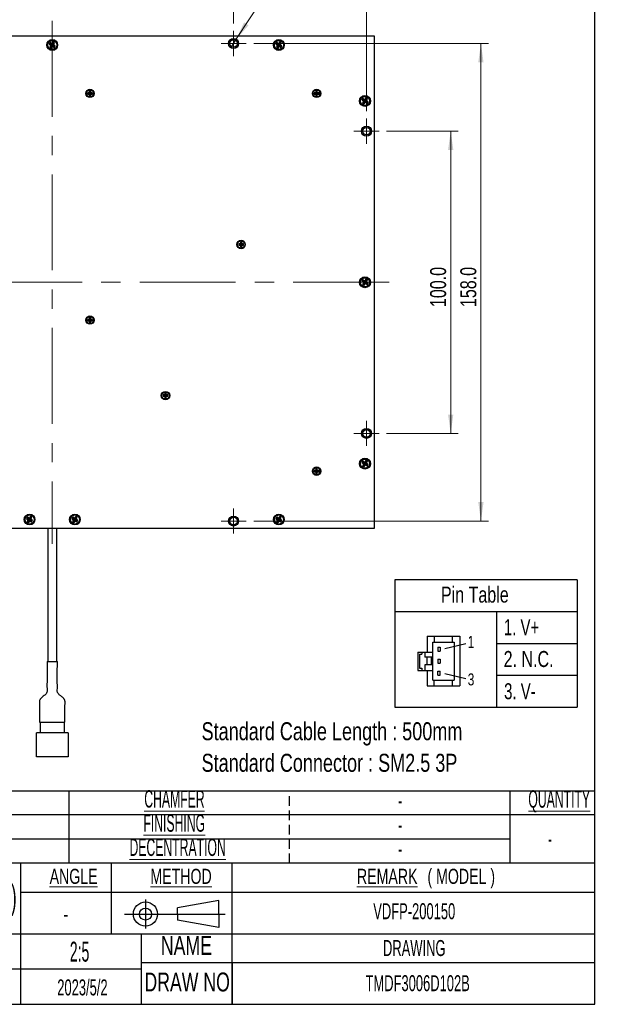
# Model space of a CAD drawing. Header units: millimetres. Extents: x 6 to 294, y 6 to 202.
# Tile 3 of 4: x 215 to 294, y 6 to 137. Entities that reach past the tile are written whole.
import ezdxf

# ---------------------------------------------------------------- set-up
doc = ezdxf.new("R2010")
doc.units = ezdxf.units.MM
doc.linetypes.add('CENTERX2', pattern=[20.32, 12.7, -2.54, 2.54, -2.54])
doc.linetypes.add('HIDDEN', pattern=[1.905, 1.27, -0.635])
doc.styles.add('SLDTEXTSTYLE0', font='TXT', dxfattribs={"width": 0.75})
doc.styles.add('SLDTEXTSTYLE1', font='TXT', dxfattribs={"width": 0.525})
doc.styles.add('SLDTEXTSTYLE2', font='TXT', dxfattribs={"width": 0.7})
doc.styles.add('SLDTEXTSTYLE5', font='TXT', dxfattribs={"width": 0.605})
doc.dimstyles.new('SLDDIMSTYLE0', dxfattribs={"dimtxt": 2.116667, "dimasz": 2.5, "dimexe": 0, "dimexo": 0.0625, "dimgap": 0.529167, "dimtad": 1, "dimdec": 1, "dimlfac": 2.5, "dimrnd": 1e-09, "dimzin": 4, "dimdsep": 46, "dimtxsty": 'SLDTEXTSTYLE0', "dimsah": 1, "dimcen": 0.09, "dimadec": 0, "dimazin": 1, "dimtfac": 1, "dimtdec": 1, "dimtofl": 0, "dimtmove": 0, "dimatfit": 3, "dimfxl": 1, "dimfrac": 2, "dimtolj": 1, "dimtzin": 12, "dimarcsym": 0})
doc.dimstyles.new('SLDDIMSTYLE3', dxfattribs={"dimtxt": 2.116667, "dimasz": 2.5, "dimexe": 0, "dimexo": 0.0625, "dimgap": 0.529167, "dimtad": 0, "dimtih": 1, "dimtoh": 1, "dimdec": 1, "dimlfac": 2.5, "dimrnd": 1e-09, "dimzin": 12, "dimdsep": 46, "dimtxsty": 'SLDTEXTSTYLE0', "dimblk1": 'NONE', "dimsah": 1, "dimcen": 0, "dimadec": 0, "dimazin": 3, "dimtfac": 1, "dimtdec": 1, "dimtmove": 0, "dimatfit": 3, "dimldrblk": 'NONE', "dimfxl": 1, "dimfrac": 2, "dimtolj": 1, "dimtzin": 12, "dimarcsym": 0})

# ---------------------------------------------------------------- blocks, each defined once
blk = doc.blocks.new('SW_NOTE_0')
at = {"color": 0, "linetype": 'Continuous', "lineweight": 0, "char_height": 2.3813, "attachment_point": 1, "style": 'SLDTEXTSTYLE0'}
for s, insert in [('Standard Cable Length : 500mm', (0, 3.07)), ('Standard Connector : SM2.5 3P', (0, -1.11))]:
    blk.add_mtext(s, dxfattribs=dict(at, insert=insert))
blk = doc.blocks.new('SW_NOTE_2')
at = {"color": 0, "linetype": 'Continuous', "lineweight": 0, "char_height": 2, "attachment_point": 2, "style": 'SLDTEXTSTYLE2'}
for s, insert in [('( MODEL )', (14.3, 2.58)), ('\\LREMARK', (4.5, 2.58))]:
    blk.add_mtext(s, dxfattribs=dict(at, insert=insert))
blk = doc.blocks.new('_D_5')
at = {"color": 7, "linetype": 'Continuous', "lineweight": 18}
for p, q in [((195.32, 136.27), (195.32, 145.61)), ((243.32, 136.27), (243.32, 145.61)), ((195.32, 144.61), (243.32, 144.61))]:
    blk.add_line(p, q, dxfattribs=at)
for points in [[(195.32, 144.61), (197.82, 144.26), (197.82, 144.96)], [(243.32, 144.61), (240.82, 144.96), (240.82, 144.26)]]:
    blk.add_solid(points, dxfattribs=at)
at = {"color": 7, "linetype": 'Continuous', "lineweight": 18, "insert": (216.22, 147.34), "char_height": 2.117, "attachment_point": 1, "style": 'SLDTEXTSTYLE0'}
blk.add_mtext('120.0', dxfattribs=at)
blk = doc.blocks.new('_D_6')
at = {"color": 7, "linetype": 'Continuous', "lineweight": 18}
for p, q in [((263.58, 122.01), (273.06, 122.01)), ((272.06, 122.01), (272.06, 82.01)), ((263.58, 82.01), (273.06, 82.01))]:
    blk.add_line(p, q, dxfattribs=at)
for points in [[(272.06, 122.01), (271.71, 119.51), (272.41, 119.51)], [(272.06, 82.01), (272.41, 84.51), (271.71, 84.51)]]:
    blk.add_solid(points, dxfattribs=at)
at = {"color": 7, "linetype": 'Continuous', "lineweight": 18, "insert": (269.33, 98.73), "char_height": 2.117, "attachment_point": 1, "rotation": 90, "style": 'SLDTEXTSTYLE0'}
blk.add_mtext('100.0', dxfattribs=at)
blk = doc.blocks.new('SW_SYMBOL_HOLE_DEPTH')
at = {"color": 0, "linetype": 'Continuous', "lineweight": 18}
for p, q in [((0, 875), (800, 875)), ((100, 555), (400, 75)), ((400, 875), (400, 75)), ((700, 555), (400, 75))]:
    blk.add_line(p, q, dxfattribs=at)
blk = doc.blocks.new('_D_7')
at = {"color": 7, "linetype": 'Continuous', "lineweight": 18}
for p, q in [((243.64, 134.12), (257.58, 155.57)), ((257.58, 155.57), (279.66, 155.57)), ((242.99, 133.11), (243.64, 134.12))]:
    blk.add_line(p, q, dxfattribs=at)
blk.add_solid([(243.64, 134.12), (245.3, 136.02), (244.71, 136.4)], dxfattribs=at)
at = {"color": 7, "linetype": 'Continuous', "lineweight": 18, "xscale": 0.0027037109, "yscale": 0.0027037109, "zscale": 0.0027037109}
blk.add_blockref('SW_SYMBOL_HOLE_DEPTH', (272.73, 155.86), dxfattribs=at)
at = {"color": 7, "linetype": 'Continuous', "lineweight": 18, "char_height": 2.117, "attachment_point": 1, "style": 'SLDTEXTSTYLE0'}
for s, insert in [('8x', (258.83, 158.3)), ('M3x0.5', (262.53, 158.3)), ('4.0', (275.76, 158.3))]:
    blk.add_mtext(s, dxfattribs=dict(at, insert=insert))
blk = doc.blocks.new('_NONE')
blk = doc.blocks.new('_D_8')
at = {"color": 7, "linetype": 'Continuous', "lineweight": 18}
for p, q in [((177.72, 124.67), (177.72, 149.92)), ((260.92, 124.67), (260.92, 149.92)), ((177.72, 148.92), (260.92, 148.92))]:
    blk.add_line(p, q, dxfattribs=at)
for points in [[(177.72, 148.92), (180.22, 148.57), (180.22, 149.27)], [(260.92, 148.92), (258.42, 149.27), (258.42, 148.57)]]:
    blk.add_solid(points, dxfattribs=at)
at = {"color": 7, "linetype": 'Continuous', "lineweight": 18, "insert": (216.22, 151.65), "char_height": 2.117, "attachment_point": 1, "style": 'SLDTEXTSTYLE0'}
blk.add_mtext('208.0', dxfattribs=at)
blk = doc.blocks.new('_D_9')
at = {"color": 7, "linetype": 'Continuous', "lineweight": 18}
for p, q in [((245.98, 133.61), (277.06, 133.61)), ((276.06, 133.61), (276.06, 70.41)), ((245.98, 70.41), (277.06, 70.41))]:
    blk.add_line(p, q, dxfattribs=at)
for points in [[(276.06, 133.61), (275.71, 131.11), (276.41, 131.11)], [(276.06, 70.41), (276.41, 72.91), (275.71, 72.91)]]:
    blk.add_solid(points, dxfattribs=at)
at = {"color": 7, "linetype": 'Continuous', "lineweight": 18, "insert": (273.33, 98.73), "char_height": 2.117, "attachment_point": 1, "rotation": 90, "style": 'SLDTEXTSTYLE0'}
blk.add_mtext('158.0', dxfattribs=at)
blk = doc.blocks.new('SW_CENTERMARKSYMBOL_1')
at = {"color": 0, "linetype": 'Continuous', "lineweight": 18}
for p, q in [((0, 1), (0, 1.66)), ((-1, 0), (-1.66, 0)), ((0, 0), (-1, 0)), ((0, 0), (0, 1)), ((0, 0), (0, -1)), ((0, 0), (1, 0)), ((1, 0), (1.66, 0)), ((0, -1), (0, -1.66))]:
    blk.add_line(p, q, dxfattribs=at)
blk = doc.blocks.new('SW_CENTERMARKSYMBOL_2')
at = {"color": 0, "linetype": 'Continuous', "lineweight": 18}
for p, q in [((0, 1), (0, 1.66)), ((-1, 0), (-1.66, 0)), ((0, 0), (-1, 0)), ((0, 0), (0, 1)), ((0, 0), (0, -1)), ((0, 0), (1, 0)), ((1, 0), (1.66, 0)), ((0, -1), (0, -1.66))]:
    blk.add_line(p, q, dxfattribs=at)
blk = doc.blocks.new('SW_CENTERMARKSYMBOL_3')
at = {"color": 0, "linetype": 'Continuous', "lineweight": 18}
for p, q in [((0, 1), (0, 1.66)), ((-1, 0), (-1.66, 0)), ((0, 0), (-1, 0)), ((0, 0), (0, 1)), ((0, 0), (0, -1)), ((0, 0), (1, 0)), ((1, 0), (1.66, 0)), ((0, -1), (0, -1.66))]:
    blk.add_line(p, q, dxfattribs=at)
blk = doc.blocks.new('SW_CENTERMARKSYMBOL_4')
at = {"color": 0, "linetype": 'Continuous', "lineweight": 18}
for p, q in [((0, 1), (0, 1.66)), ((-1, 0), (-1.66, 0)), ((0, 0), (-1, 0)), ((0, 0), (0, 1)), ((0, 0), (0, -1)), ((0, 0), (1, 0)), ((1, 0), (1.66, 0)), ((0, -1), (0, -1.66))]:
    blk.add_line(p, q, dxfattribs=at)

msp = doc.modelspace()

# ---------------------------------------------------------------- linework, layer by layer
at = {"color": 7, "linetype": 'Continuous', "lineweight": 25}
for p, q in [((291.144, 6.453), (291.144, 199.039)), ((176.716, 134.612), (261.916, 134.612)), ((261.916, 134.612), (261.916, 69.412)), ((219.042, 133.728), (218.914, 133.525)), ((219.037, 133.552), (218.914, 133.525)), ((218.914, 133.525), (219.151, 133.375)), ((219.151, 133.375), (219.001, 133.138)), ((219.124, 133.166), (219.001, 133.138)), ((219.001, 133.138), (219.204, 133.01)), ((219.07, 133.605), (219.037, 133.552)), ((219.037, 133.552), (219.273, 133.403)), ((219.279, 133.578), (219.042, 133.728)), ((219.07, 133.605), (219.042, 133.728)), ((219.307, 133.455), (219.07, 133.605)), ((219.273, 133.403), (219.124, 133.166)), ((219.124, 133.166), (219.176, 133.133)), ((219.273, 133.403), (219.151, 133.375)), ((219.176, 133.133), (219.326, 133.37)), ((219.176, 133.133), (219.204, 133.01)), ((219.204, 133.01), (219.353, 133.247)), ((219.428, 133.815), (219.279, 133.578)), ((219.307, 133.455), (219.279, 133.578)), ((219.456, 133.692), (219.307, 133.455)), ((219.326, 133.37), (219.353, 133.247)), ((219.326, 133.37), (219.562, 133.22)), ((219.353, 133.247), (219.59, 133.097)), ((219.359, 133.422), (219.508, 133.659)), ((219.359, 133.422), (219.482, 133.45)), ((219.595, 133.272), (219.359, 133.422)), ((219.631, 133.686), (219.428, 133.815)), ((219.456, 133.692), (219.428, 133.815)), ((219.508, 133.659), (219.456, 133.692)), ((219.482, 133.45), (219.631, 133.686)), ((219.718, 133.3), (219.482, 133.45)), ((219.508, 133.659), (219.631, 133.686)), ((219.562, 133.22), (219.595, 133.272)), ((219.562, 133.22), (219.59, 133.097)), ((219.59, 133.097), (219.718, 133.3)), ((219.595, 133.272), (219.718, 133.3)), ((249.042, 133.728), (248.914, 133.525)), ((249.037, 133.552), (248.914, 133.525)), ((248.914, 133.525), (249.151, 133.375)), ((249.151, 133.375), (249.001, 133.138)), ((249.124, 133.166), (249.001, 133.138)), ((249.001, 133.138), (249.204, 133.01)), ((249.07, 133.605), (249.037, 133.552)), ((249.037, 133.552), (249.273, 133.403)), ((249.279, 133.578), (249.042, 133.728)), ((249.07, 133.605), (249.042, 133.728)), ((249.307, 133.455), (249.07, 133.605)), ((249.273, 133.403), (249.124, 133.166)), ((249.124, 133.166), (249.176, 133.133)), ((249.273, 133.403), (249.151, 133.375)), ((249.176, 133.133), (249.326, 133.37)), ((249.176, 133.133), (249.204, 133.01)), ((249.204, 133.01), (249.353, 133.247)), ((249.428, 133.815), (249.279, 133.578)), ((249.307, 133.455), (249.279, 133.578)), ((249.456, 133.692), (249.307, 133.455)), ((249.326, 133.37), (249.353, 133.247)), ((249.326, 133.37), (249.562, 133.22)), ((249.353, 133.247), (249.59, 133.097)), ((249.359, 133.422), (249.508, 133.659)), ((249.359, 133.422), (249.482, 133.45)), ((249.595, 133.272), (249.359, 133.422)), ((249.631, 133.686), (249.428, 133.815)), ((249.456, 133.692), (249.428, 133.815)), ((249.508, 133.659), (249.456, 133.692)), ((249.482, 133.45), (249.631, 133.686)), ((249.718, 133.3), (249.482, 133.45)), ((249.508, 133.659), (249.631, 133.686)), ((249.562, 133.22), (249.595, 133.272)), ((249.562, 133.22), (249.59, 133.097)), ((249.59, 133.097), (249.718, 133.3)), ((249.595, 133.272), (249.718, 133.3)), ((224.226, 127.102), (223.996, 127.102)), ((223.996, 127.102), (223.996, 126.922)), ((224.085, 127.013), (223.996, 127.102)), ((224.085, 127.011), (223.996, 126.922)), ((223.996, 126.922), (224.226, 126.922)), ((224.315, 127.013), (224.085, 127.013)), ((224.085, 127.013), (224.085, 127.011)), ((224.085, 127.011), (224.315, 127.011)), ((224.406, 127.332), (224.226, 127.332)), ((224.226, 127.332), (224.226, 127.102)), ((224.315, 127.243), (224.226, 127.332)), ((224.315, 127.013), (224.226, 127.102)), ((224.315, 127.011), (224.226, 126.922)), ((224.226, 126.922), (224.226, 126.692)), ((224.315, 126.781), (224.226, 126.692)), ((224.226, 126.692), (224.406, 126.692)), ((224.317, 127.243), (224.315, 127.243)), ((224.315, 127.243), (224.315, 127.013)), ((224.315, 127.011), (224.315, 126.781)), ((224.315, 126.781), (224.317, 126.781)), ((224.317, 127.243), (224.406, 127.332)), ((224.317, 127.013), (224.317, 127.243)), ((224.317, 127.013), (224.406, 127.102)), ((224.547, 127.013), (224.317, 127.013)), ((224.317, 127.011), (224.406, 126.922)), ((224.317, 127.011), (224.547, 127.011)), ((224.317, 126.781), (224.317, 127.011)), ((224.317, 126.781), (224.406, 126.692)), ((224.406, 127.102), (224.406, 127.332)), ((224.636, 127.102), (224.406, 127.102)), ((224.406, 126.692), (224.406, 126.922)), ((224.406, 126.922), (224.636, 126.922)), ((224.547, 127.013), (224.636, 127.102)), ((224.547, 127.011), (224.547, 127.013)), ((224.547, 127.011), (224.636, 126.922)), ((224.636, 126.922), (224.636, 127.102)), ((254.226, 127.102), (253.996, 127.102)), ((253.996, 127.102), (253.996, 126.922)), ((254.085, 127.013), (253.996, 127.102)), ((254.085, 127.011), (253.996, 126.922)), ((253.996, 126.922), (254.226, 126.922)), ((254.315, 127.013), (254.085, 127.013)), ((254.085, 127.013), (254.085, 127.011)), ((254.085, 127.011), (254.315, 127.011)), ((254.406, 127.332), (254.226, 127.332)), ((254.226, 127.332), (254.226, 127.102)), ((254.315, 127.243), (254.226, 127.332)), ((254.315, 127.013), (254.226, 127.102)), ((254.315, 127.011), (254.226, 126.922)), ((254.226, 126.922), (254.226, 126.692)), ((254.315, 126.781), (254.226, 126.692)), ((254.226, 126.692), (254.406, 126.692)), ((254.317, 127.243), (254.315, 127.243)), ((254.315, 127.243), (254.315, 127.013)), ((254.315, 127.011), (254.315, 126.781)), ((254.315, 126.781), (254.317, 126.781)), ((254.317, 127.243), (254.406, 127.332)), ((254.317, 127.013), (254.317, 127.243)), ((254.317, 127.013), (254.406, 127.102)), ((254.547, 127.013), (254.317, 127.013)), ((254.317, 127.011), (254.406, 126.922)), ((254.317, 127.011), (254.547, 127.011)), ((254.317, 126.781), (254.317, 127.011)), ((254.317, 126.781), (254.406, 126.692)), ((254.406, 127.102), (254.406, 127.332)), ((254.636, 127.102), (254.406, 127.102)), ((254.406, 126.692), (254.406, 126.922)), ((254.406, 126.922), (254.636, 126.922)), ((254.547, 127.013), (254.636, 127.102)), ((254.547, 127.011), (254.547, 127.013)), ((254.547, 127.011), (254.636, 126.922)), ((254.636, 126.922), (254.636, 127.102)), ((260.828, 126.415), (260.679, 126.178)), ((261.031, 126.286), (260.828, 126.415)), ((260.856, 126.292), (260.828, 126.415)), ((260.442, 126.328), (260.314, 126.125)), ((260.437, 126.152), (260.314, 126.125)), ((260.314, 126.125), (260.551, 125.975)), ((260.551, 125.975), (260.401, 125.738)), ((260.524, 125.766), (260.401, 125.738)), ((260.401, 125.738), (260.604, 125.61)), ((260.47, 126.205), (260.437, 126.152)), ((260.437, 126.152), (260.673, 126.003)), ((260.679, 126.178), (260.442, 126.328)), ((260.47, 126.205), (260.442, 126.328)), ((260.707, 126.055), (260.47, 126.205)), ((260.673, 126.003), (260.524, 125.766)), ((260.524, 125.766), (260.576, 125.733)), ((260.673, 126.003), (260.551, 125.975)), ((260.576, 125.733), (260.726, 125.97)), ((260.576, 125.733), (260.604, 125.61)), ((260.604, 125.61), (260.753, 125.847)), ((260.707, 126.055), (260.679, 126.178)), ((260.856, 126.292), (260.707, 126.055)), ((260.726, 125.97), (260.753, 125.847)), ((260.726, 125.97), (260.962, 125.82)), ((260.753, 125.847), (260.99, 125.697)), ((260.759, 126.022), (260.908, 126.259)), ((260.759, 126.022), (260.882, 126.05)), ((260.995, 125.872), (260.759, 126.022)), ((260.908, 126.259), (260.856, 126.292)), ((260.882, 126.05), (261.031, 126.286)), ((261.118, 125.9), (260.882, 126.05)), ((260.908, 126.259), (261.031, 126.286)), ((260.962, 125.82), (260.995, 125.872)), ((260.962, 125.82), (260.99, 125.697)), ((260.99, 125.697), (261.118, 125.9)), ((260.995, 125.872), (261.118, 125.9)), ((244.226, 107.102), (243.996, 107.102)), ((243.996, 107.102), (243.996, 106.922)), ((244.085, 107.013), (243.996, 107.102)), ((244.085, 107.011), (243.996, 106.922)), ((243.996, 106.922), (244.226, 106.922)), ((244.315, 107.013), (244.085, 107.013)), ((244.085, 107.013), (244.085, 107.011)), ((244.085, 107.011), (244.315, 107.011)), ((244.406, 107.332), (244.226, 107.332)), ((244.226, 107.332), (244.226, 107.102)), ((244.315, 107.243), (244.226, 107.332)), ((244.315, 107.013), (244.226, 107.102)), ((244.315, 107.011), (244.226, 106.922)), ((244.226, 106.922), (244.226, 106.692)), ((244.317, 107.243), (244.315, 107.243)), ((244.315, 107.243), (244.315, 107.013)), ((244.315, 107.011), (244.315, 106.781)), ((244.317, 107.243), (244.406, 107.332)), ((244.317, 107.013), (244.317, 107.243)), ((244.317, 107.013), (244.406, 107.102)), ((244.547, 107.013), (244.317, 107.013)), ((244.317, 107.011), (244.406, 106.922)), ((244.317, 107.011), (244.547, 107.011)), ((244.317, 106.781), (244.317, 107.011)), ((244.406, 107.102), (244.406, 107.332)), ((244.636, 107.102), (244.406, 107.102)), ((244.406, 106.692), (244.406, 106.922)), ((244.406, 106.922), (244.636, 106.922)), ((244.547, 107.013), (244.636, 107.102)), ((244.547, 107.011), (244.547, 107.013)), ((244.547, 107.011), (244.636, 106.922)), ((244.636, 106.922), (244.636, 107.102)), ((244.315, 106.781), (244.226, 106.692)), ((244.226, 106.692), (244.406, 106.692)), ((244.315, 106.781), (244.317, 106.781)), ((244.317, 106.781), (244.406, 106.692)), ((260.442, 102.328), (260.314, 102.125)), ((260.437, 102.152), (260.314, 102.125)), ((260.314, 102.125), (260.551, 101.975)), ((260.551, 101.975), (260.401, 101.738)), ((260.524, 101.766), (260.401, 101.738)), ((260.401, 101.738), (260.604, 101.61)), ((260.47, 102.205), (260.437, 102.152)), ((260.437, 102.152), (260.673, 102.003)), ((260.679, 102.178), (260.442, 102.328)), ((260.47, 102.205), (260.442, 102.328)), ((260.707, 102.055), (260.47, 102.205)), ((260.673, 102.003), (260.524, 101.766)), ((260.524, 101.766), (260.576, 101.733)), ((260.673, 102.003), (260.551, 101.975)), ((260.576, 101.733), (260.726, 101.97)), ((260.576, 101.733), (260.604, 101.61)), ((260.604, 101.61), (260.753, 101.847)), ((260.828, 102.415), (260.679, 102.178)), ((260.707, 102.055), (260.679, 102.178)), ((260.856, 102.292), (260.707, 102.055)), ((260.726, 101.97), (260.753, 101.847)), ((260.726, 101.97), (260.962, 101.82)), ((260.753, 101.847), (260.99, 101.697)), ((260.759, 102.022), (260.908, 102.259)), ((260.759, 102.022), (260.882, 102.05)), ((260.995, 101.872), (260.759, 102.022)), ((261.031, 102.286), (260.828, 102.415)), ((260.856, 102.292), (260.828, 102.415)), ((260.908, 102.259), (260.856, 102.292)), ((260.882, 102.05), (261.031, 102.286)), ((261.118, 101.9), (260.882, 102.05)), ((260.908, 102.259), (261.031, 102.286)), ((260.962, 101.82), (260.995, 101.872)), ((260.962, 101.82), (260.99, 101.697)), ((260.99, 101.697), (261.118, 101.9)), ((260.995, 101.872), (261.118, 101.9)), ((224.226, 97.102), (223.996, 97.102)), ((223.996, 97.102), (223.996, 96.922)), ((224.085, 97.013), (223.996, 97.102)), ((224.085, 97.011), (223.996, 96.922)), ((223.996, 96.922), (224.226, 96.922)), ((224.315, 97.013), (224.085, 97.013)), ((224.085, 97.013), (224.085, 97.011)), ((224.085, 97.011), (224.315, 97.011)), ((224.406, 97.332), (224.226, 97.332)), ((224.226, 97.332), (224.226, 97.102)), ((224.315, 97.243), (224.226, 97.332)), ((224.315, 97.013), (224.226, 97.102)), ((224.315, 97.011), (224.226, 96.922)), ((224.226, 96.922), (224.226, 96.692)), ((224.315, 96.781), (224.226, 96.692)), ((224.226, 96.692), (224.406, 96.692)), ((224.317, 97.243), (224.315, 97.243)), ((224.315, 97.243), (224.315, 97.013)), ((224.315, 97.011), (224.315, 96.781)), ((224.315, 96.781), (224.317, 96.781)), ((224.317, 97.243), (224.406, 97.332)), ((224.317, 97.013), (224.317, 97.243)), ((224.317, 97.013), (224.406, 97.102)), ((224.547, 97.013), (224.317, 97.013)), ((224.317, 97.011), (224.406, 96.922)), ((224.317, 97.011), (224.547, 97.011)), ((224.317, 96.781), (224.317, 97.011)), ((224.317, 96.781), (224.406, 96.692)), ((224.406, 97.102), (224.406, 97.332)), ((224.636, 97.102), (224.406, 97.102)), ((224.406, 96.692), (224.406, 96.922)), ((224.406, 96.922), (224.636, 96.922)), ((224.547, 97.013), (224.636, 97.102)), ((224.547, 97.011), (224.547, 97.013)), ((224.547, 97.011), (224.636, 96.922)), ((224.636, 96.922), (224.636, 97.102)), ((234.406, 87.332), (234.226, 87.332)), ((234.226, 87.332), (234.226, 87.102)), ((234.315, 87.243), (234.226, 87.332)), ((234.317, 87.243), (234.406, 87.332)), ((234.406, 87.102), (234.406, 87.332)), ((234.226, 87.102), (233.996, 87.102)), ((233.996, 87.102), (233.996, 86.922)), ((234.085, 87.013), (233.996, 87.102)), ((234.085, 87.011), (233.996, 86.922)), ((233.996, 86.922), (234.226, 86.922)), ((234.315, 87.013), (234.085, 87.013)), ((234.085, 87.013), (234.085, 87.011)), ((234.085, 87.011), (234.315, 87.011)), ((234.315, 87.013), (234.226, 87.102)), ((234.315, 87.011), (234.226, 86.922)), ((234.226, 86.922), (234.226, 86.692)), ((234.315, 86.781), (234.226, 86.692)), ((234.226, 86.692), (234.406, 86.692)), ((234.317, 87.243), (234.315, 87.243)), ((234.315, 87.243), (234.315, 87.013)), ((234.315, 87.011), (234.315, 86.781)), ((234.315, 86.781), (234.317, 86.781)), ((234.317, 87.013), (234.317, 87.243)), ((234.317, 87.013), (234.406, 87.102)), ((234.547, 87.013), (234.317, 87.013)), ((234.317, 87.011), (234.406, 86.922)), ((234.317, 87.011), (234.547, 87.011)), ((234.317, 86.781), (234.317, 87.011)), ((234.317, 86.781), (234.406, 86.692)), ((234.636, 87.102), (234.406, 87.102)), ((234.406, 86.692), (234.406, 86.922)), ((234.406, 86.922), (234.636, 86.922)), ((234.547, 87.013), (234.636, 87.102)), ((234.547, 87.011), (234.547, 87.013)), ((234.547, 87.011), (234.636, 86.922)), ((234.636, 86.922), (234.636, 87.102)), ((260.442, 78.328), (260.314, 78.125)), ((260.47, 78.205), (260.437, 78.152)), ((260.679, 78.178), (260.442, 78.328)), ((260.47, 78.205), (260.442, 78.328)), ((260.707, 78.055), (260.47, 78.205)), ((260.828, 78.415), (260.679, 78.178)), ((260.856, 78.292), (260.707, 78.055)), ((260.759, 78.022), (260.908, 78.259)), ((261.031, 78.286), (260.828, 78.415)), ((260.856, 78.292), (260.828, 78.415)), ((260.908, 78.259), (260.856, 78.292)), ((260.882, 78.05), (261.031, 78.286)), ((260.908, 78.259), (261.031, 78.286)), ((254.226, 77.102), (253.996, 77.102)), ((253.996, 77.102), (253.996, 76.922)), ((254.085, 77.013), (253.996, 77.102)), ((254.085, 77.011), (253.996, 76.922)), ((253.996, 76.922), (254.226, 76.922)), ((254.315, 77.013), (254.085, 77.013)), ((254.085, 77.013), (254.085, 77.011)), ((254.085, 77.011), (254.315, 77.011)), ((254.406, 77.332), (254.226, 77.332)), ((254.226, 77.332), (254.226, 77.102)), ((254.315, 77.243), (254.226, 77.332)), ((254.315, 77.013), (254.226, 77.102)), ((254.315, 77.011), (254.226, 76.922)), ((254.226, 76.922), (254.226, 76.692)), ((254.317, 77.243), (254.315, 77.243)), ((254.315, 77.243), (254.315, 77.013)), ((254.315, 77.011), (254.315, 76.781)), ((254.317, 77.243), (254.406, 77.332)), ((254.317, 77.013), (254.317, 77.243)), ((254.317, 77.013), (254.406, 77.102)), ((254.547, 77.013), (254.317, 77.013)), ((254.317, 77.011), (254.406, 76.922)), ((254.317, 77.011), (254.547, 77.011)), ((254.317, 76.781), (254.317, 77.011)), ((254.406, 77.102), (254.406, 77.332)), ((254.636, 77.102), (254.406, 77.102)), ((254.406, 76.692), (254.406, 76.922)), ((254.406, 76.922), (254.636, 76.922)), ((254.547, 77.013), (254.636, 77.102)), ((254.547, 77.011), (254.547, 77.013)), ((254.547, 77.011), (254.636, 76.922)), ((254.636, 76.922), (254.636, 77.102)), ((260.437, 78.152), (260.314, 78.125)), ((260.314, 78.125), (260.551, 77.975)), ((260.551, 77.975), (260.401, 77.738)), ((260.524, 77.766), (260.401, 77.738)), ((260.401, 77.738), (260.604, 77.61)), ((260.437, 78.152), (260.673, 78.003)), ((260.673, 78.003), (260.524, 77.766)), ((260.524, 77.766), (260.576, 77.733)), ((260.673, 78.003), (260.551, 77.975)), ((260.576, 77.733), (260.726, 77.97)), ((260.576, 77.733), (260.604, 77.61)), ((260.604, 77.61), (260.753, 77.847)), ((260.707, 78.055), (260.679, 78.178)), ((260.726, 77.97), (260.753, 77.847)), ((260.726, 77.97), (260.962, 77.82)), ((260.753, 77.847), (260.99, 77.697)), ((260.759, 78.022), (260.882, 78.05)), ((260.995, 77.872), (260.759, 78.022)), ((261.118, 77.9), (260.882, 78.05)), ((260.962, 77.82), (260.995, 77.872)), ((260.962, 77.82), (260.99, 77.697)), ((260.99, 77.697), (261.118, 77.9)), ((260.995, 77.872), (261.118, 77.9)), ((254.315, 76.781), (254.226, 76.692)), ((254.226, 76.692), (254.406, 76.692)), ((254.315, 76.781), (254.317, 76.781)), ((254.317, 76.781), (254.406, 76.692)), ((216.042, 70.928), (215.914, 70.725)), ((216.037, 70.752), (215.914, 70.725)), ((215.914, 70.725), (216.151, 70.575)), ((216.151, 70.575), (216.001, 70.338)), ((216.07, 70.805), (216.037, 70.752)), ((216.037, 70.752), (216.273, 70.603)), ((216.279, 70.778), (216.042, 70.928)), ((216.07, 70.805), (216.042, 70.928)), ((216.307, 70.655), (216.07, 70.805)), ((216.273, 70.603), (216.124, 70.366)), ((216.273, 70.603), (216.151, 70.575)), ((216.176, 70.333), (216.326, 70.57)), ((216.204, 70.21), (216.353, 70.447)), ((216.428, 71.015), (216.279, 70.778)), ((216.307, 70.655), (216.279, 70.778)), ((216.456, 70.892), (216.307, 70.655)), ((216.326, 70.57), (216.353, 70.447)), ((216.326, 70.57), (216.562, 70.42)), ((216.353, 70.447), (216.59, 70.297)), ((216.359, 70.622), (216.508, 70.859)), ((216.359, 70.622), (216.482, 70.65)), ((216.595, 70.472), (216.359, 70.622)), ((216.631, 70.886), (216.428, 71.015)), ((216.456, 70.892), (216.428, 71.015)), ((216.508, 70.859), (216.456, 70.892)), ((216.482, 70.65), (216.631, 70.886)), ((216.718, 70.5), (216.482, 70.65)), ((216.508, 70.859), (216.631, 70.886)), ((216.562, 70.42), (216.595, 70.472)), ((216.562, 70.42), (216.59, 70.297)), ((216.59, 70.297), (216.718, 70.5)), ((216.595, 70.472), (216.718, 70.5)), ((222.042, 70.928), (221.914, 70.725)), ((222.037, 70.752), (221.914, 70.725)), ((221.914, 70.725), (222.151, 70.575)), ((222.151, 70.575), (222.001, 70.338)), ((222.07, 70.805), (222.037, 70.752)), ((222.037, 70.752), (222.273, 70.603)), ((222.279, 70.778), (222.042, 70.928)), ((222.07, 70.805), (222.042, 70.928)), ((222.307, 70.655), (222.07, 70.805)), ((222.273, 70.603), (222.124, 70.366)), ((222.273, 70.603), (222.151, 70.575)), ((222.176, 70.333), (222.326, 70.57)), ((222.204, 70.21), (222.353, 70.447)), ((222.428, 71.015), (222.279, 70.778)), ((222.307, 70.655), (222.279, 70.778)), ((222.456, 70.892), (222.307, 70.655)), ((222.326, 70.57), (222.353, 70.447)), ((222.326, 70.57), (222.562, 70.42)), ((222.353, 70.447), (222.59, 70.297)), ((222.359, 70.622), (222.508, 70.859)), ((222.359, 70.622), (222.482, 70.65)), ((222.595, 70.472), (222.359, 70.622)), ((222.631, 70.886), (222.428, 71.015)), ((222.456, 70.892), (222.428, 71.015)), ((222.508, 70.859), (222.456, 70.892)), ((222.482, 70.65), (222.631, 70.886)), ((222.718, 70.5), (222.482, 70.65)), ((222.508, 70.859), (222.631, 70.886)), ((222.562, 70.42), (222.595, 70.472)), ((222.562, 70.42), (222.59, 70.297)), ((222.59, 70.297), (222.718, 70.5)), ((222.595, 70.472), (222.718, 70.5)), ((249.042, 70.928), (248.914, 70.725)), ((249.037, 70.752), (248.914, 70.725)), ((248.914, 70.725), (249.151, 70.575)), ((249.151, 70.575), (249.001, 70.338)), ((249.07, 70.805), (249.037, 70.752)), ((249.037, 70.752), (249.273, 70.603)), ((249.279, 70.778), (249.042, 70.928)), ((249.07, 70.805), (249.042, 70.928)), ((249.307, 70.655), (249.07, 70.805)), ((249.273, 70.603), (249.124, 70.366)), ((249.273, 70.603), (249.151, 70.575)), ((249.176, 70.333), (249.326, 70.57)), ((249.204, 70.21), (249.353, 70.447)), ((249.428, 71.015), (249.279, 70.778)), ((249.307, 70.655), (249.279, 70.778)), ((249.456, 70.892), (249.307, 70.655)), ((249.326, 70.57), (249.353, 70.447)), ((249.326, 70.57), (249.562, 70.42)), ((249.353, 70.447), (249.59, 70.297)), ((249.359, 70.622), (249.508, 70.859)), ((249.359, 70.622), (249.482, 70.65)), ((249.595, 70.472), (249.359, 70.622)), ((249.631, 70.886), (249.428, 71.015)), ((249.456, 70.892), (249.428, 71.015)), ((249.508, 70.859), (249.456, 70.892)), ((249.482, 70.65), (249.631, 70.886)), ((249.718, 70.5), (249.482, 70.65)), ((249.508, 70.859), (249.631, 70.886)), ((249.562, 70.42), (249.595, 70.472)), ((249.562, 70.42), (249.59, 70.297)), ((249.59, 70.297), (249.718, 70.5)), ((249.595, 70.472), (249.718, 70.5)), ((261.916, 69.412), (176.716, 69.412)), ((216.124, 70.366), (216.001, 70.338)), ((216.001, 70.338), (216.204, 70.21)), ((216.124, 70.366), (216.176, 70.333)), ((216.176, 70.333), (216.204, 70.21)), ((218.716, 69.412), (218.716, 51.813)), ((219.916, 51.813), (219.916, 69.412)), ((222.124, 70.366), (222.001, 70.338)), ((222.001, 70.338), (222.204, 70.21)), ((222.124, 70.366), (222.176, 70.333)), ((222.176, 70.333), (222.204, 70.21)), ((249.124, 70.366), (249.001, 70.338)), ((249.001, 70.338), (249.204, 70.21)), ((249.124, 70.366), (249.176, 70.333)), ((249.176, 70.333), (249.204, 70.21)), ((288.789, 62.64), (264.677, 62.64)), ((264.677, 62.64), (264.677, 45.795)), ((288.789, 62.64), (288.789, 45.795)), ((264.677, 58.429), (288.789, 58.429)), ((278.136, 58.429), (278.136, 45.795)), ((268.947, 55.181), (273.277, 55.181)), ((268.947, 55.181), (268.947, 53.079)), ((269.865, 55.181), (269.865, 54.366)), ((272.318, 54.366), (272.318, 55.181)), ((273.277, 55.181), (273.277, 48.598)), ((269.677, 54.366), (272.53, 54.366)), ((269.677, 49.334), (269.677, 54.366)), ((270.345, 53.707), (270.345, 53.188)), ((270.345, 53.707), (270.653, 53.707)), ((270.653, 53.707), (270.653, 53.188)), ((271.279, 53.522), (274.067, 54.215)), ((272.53, 54.366), (272.53, 49.334)), ((278.136, 54.218), (288.789, 54.218)), ((267.701, 53.079), (269.677, 53.079)), ((267.701, 53.079), (267.701, 50.612)), ((267.923, 52.776), (267.923, 50.922)), ((267.923, 52.776), (268.221, 52.776)), ((268.221, 53.079), (268.221, 52.776)), ((268.657, 53.079), (268.657, 52.395)), ((269.677, 52.395), (268.657, 52.395)), ((268.894, 52.395), (268.894, 51.381)), ((269.469, 52.395), (269.469, 51.381)), ((270.345, 53.188), (270.653, 53.188)), ((270.345, 52.14), (270.345, 51.62)), ((270.345, 52.14), (270.653, 52.14)), ((270.653, 52.14), (270.653, 51.62)), ((218.636, 51.813), (219.996, 51.813)), ((267.923, 50.922), (268.221, 50.922)), ((268.221, 50.922), (268.221, 50.612)), ((269.677, 51.381), (268.657, 51.381)), ((268.657, 51.381), (268.657, 50.612)), ((270.345, 51.62), (270.653, 51.62)), ((267.701, 50.612), (269.677, 50.612)), ((268.944, 50.612), (268.944, 48.598)), ((270.345, 50.54), (270.653, 50.54)), ((270.345, 50.012), (270.345, 50.54)), ((270.345, 50.012), (270.653, 50.012)), ((270.653, 50.012), (270.653, 50.54)), ((271.279, 50.25), (274.059, 49.555)), ((278.136, 50.006), (288.789, 50.006)), ((268.944, 48.598), (273.277, 48.598)), ((269.677, 49.334), (272.53, 49.334)), ((269.865, 48.598), (269.865, 49.334)), ((272.318, 48.598), (272.318, 49.334)), ((264.677, 45.795), (288.789, 45.795)), ((217.636, 43.813), (217.836, 43.813)), ((217.716, 43.813), (217.716, 42.393)), ((217.836, 43.813), (220.796, 43.813)), ((220.796, 43.813), (220.996, 43.813)), ((220.916, 43.813), (220.916, 42.393)), ((217.216, 39.193), (217.216, 42.393)), ((221.416, 42.393), (217.216, 42.393)), ((221.416, 42.393), (221.416, 39.193)), ((221.416, 39.193), (217.216, 39.193)), ((139.144, 34.72), (291.144, 34.72)), ((221.544, 25.12), (221.544, 34.72)), ((279.944, 25.12), (279.944, 34.72)), ((291.144, 31.52), (139.144, 31.52)), ((279.944, 28.32), (163.144, 28.32)), ((291.144, 25.12), (163.144, 25.12)), ((215.144, 15.786), (215.144, 25.12)), ((227.144, 15.786), (227.144, 25.12)), ((243.144, 6.453), (243.144, 25.12)), ((291.144, 21.253), (215.144, 21.253)), ((231.658, 20.314), (231.658, 16.474)), ((241.354, 20.174), (235.917, 19.205)), ((241.354, 18.394), (241.354, 20.174)), ((228.88, 18.394), (242.206, 18.394)), ((235.917, 18.394), (235.917, 19.205)), ((235.917, 18.394), (235.917, 17.583)), ((241.354, 18.394), (241.354, 16.614)), ((241.354, 16.614), (235.917, 17.583)), ((203.144, 15.786), (291.144, 15.786)), ((215.144, 6.453), (215.144, 15.786)), ((231.144, 6.453), (231.144, 15.786)), ((291.144, 11.92), (231.144, 11.92)), ((243.144, 11.92), (243.144, 6.453)), ((231.144, 11.12), (203.144, 11.12)), ((5.901, 6.453), (291.144, 6.453))]:
    msp.add_line(p, q, dxfattribs=at)
at = {"color": 7, "linetype": 'CENTERX2', "lineweight": 18}
for p, q in [((219.316, 136.612), (219.316, 67.412)), ((263.916, 102.012), (174.716, 102.012))]:
    msp.add_line(p, q, dxfattribs=at)
at = {"color": 7, "linetype": 'HIDDEN', "lineweight": 25}
msp.add_line((250.744, 25.12), (250.744, 34.72), dxfattribs=at)
at = {"color": 7, "linetype": 'Continuous', "lineweight": 25}
for centre, radius in [((243.316, 133.612), 0.66), ((219.316, 133.412), 0.72), ((219.316, 133.412), 0.6), ((243.316, 133.612), 0.5), ((249.316, 133.412), 0.72), ((249.316, 133.412), 0.6), ((224.316, 127.012), 0.56), ((224.316, 127.012), 0.48), ((254.316, 127.012), 0.56), ((254.316, 127.012), 0.48), ((260.716, 126.012), 0.72), ((260.716, 126.012), 0.6), ((260.916, 122.012), 0.66), ((260.916, 122.012), 0.5), ((244.316, 107.012), 0.56), ((244.316, 107.012), 0.48), ((260.716, 102.012), 0.72), ((260.716, 102.012), 0.6), ((224.316, 97.012), 0.56), ((224.316, 97.012), 0.48), ((234.316, 87.012), 0.56), ((234.316, 87.012), 0.48), ((260.916, 82.012), 0.66), ((260.916, 82.012), 0.5), ((260.716, 78.012), 0.72), ((260.716, 78.012), 0.6), ((254.316, 77.012), 0.56), ((254.316, 77.012), 0.48), ((216.316, 70.612), 0.72), ((216.316, 70.612), 0.6), ((222.316, 70.612), 0.72), ((222.316, 70.612), 0.6), ((243.316, 70.412), 0.66), ((243.316, 70.412), 0.5), ((249.316, 70.612), 0.72), ((249.316, 70.612), 0.6), ((231.658, 18.394), 1.6), ((231.658, 18.394), 0.8)]:
    msp.add_circle(centre, radius, dxfattribs=at)
at = {"color": 7, "linetype": 'Continuous', "lineweight": 0}
for centre in [(243.316, 133.612), (260.916, 122.012), (260.916, 82.012), (243.316, 70.412)]:
    msp.add_arc(centre, 0.6, 255, 195, dxfattribs=at)
at = {"color": 7, "linetype": 'Continuous', "lineweight": 25}
for points, knots in [([(218.636, 51.813), (218.654, 51.025), (218.682, 49.818), (218.596, 48.482), (218.676, 47.816), (218.517, 47.542), (218.276, 47.319), (217.991, 47.133), (217.787, 46.924), (217.71, 46.806), (217.657, 46.699), (217.629, 46.588), (217.625, 46.551), (217.617, 46.503), (217.613, 46.424), (217.612, 46.373), (217.613, 46.332), (217.614, 46.289), (217.617, 46.246), (217.619, 46.207), (217.623, 46.158), (217.628, 46.104), (217.642, 45.963), (217.639, 45.936), (217.636, 45.837), (217.636, 45.729), (217.636, 45.599), (217.636, 45.489), (217.636, 45.43), (217.636, 45.389), (217.636, 45.362), (217.636, 45.337), (217.636, 45.283), (217.636, 45.156), (217.636, 44.637), (217.636, 44.173), (217.636, 43.813)], [0, 0, 0, 0, 0.23278, 0.3564745, 0.401742, 0.4235881, 0.4473822, 0.4987313, 0.5248306, 0.5372496, 0.5496488, 0.5757274, 0.6045674, 0.6298182, 0.6400626, 0.6447343, 0.6492056, 0.6536133, 0.6577823, 0.6617054, 0.6655356, 0.6734298, 0.6822355, 0.7458935, 0.7641287, 0.7801771, 0.8053333, 0.8142216, 0.8209024, 0.8237087, 0.8263975, 0.8291868, 0.8322726, 0.8508484, 0.8841246, 1, 1, 1, 1]), ([(220.996, 45.836), (220.995, 45.873), (220.993, 45.943), (220.996, 46.032), (221.007, 46.137), (221.015, 46.233), (221.018, 46.284), (221.019, 46.331), (221.02, 46.387), (221.018, 46.47), (221.008, 46.56), (220.991, 46.636), (220.977, 46.68), (220.968, 46.709), (220.946, 46.759), (220.924, 46.801), (220.894, 46.85), (220.84, 46.925), (220.695, 47.081), (220.467, 47.247), (220.225, 47.43), (220.086, 47.591), (220.017, 47.715), (219.966, 47.939), (220.013, 48.285), (219.986, 48.835), (219.986, 49.595), (219.99, 50.618), (219.994, 51.386), (219.996, 51.813)], [0, 0, 0, 0, 0.043689, 0.0837783, 0.1161963, 0.1277655, 0.1326713, 0.1372999, 0.1467211, 0.1562934, 0.1761935, 0.1985364, 0.2245297, 0.250359, 0.2608094, 0.2700377, 0.2786646, 0.2874486, 0.3079485, 0.3630232, 0.4108319, 0.4303783, 0.4485834, 0.4675897, 0.5216514, 0.5873565, 0.6901239, 0.8278561, 1, 1, 1, 1]), ([(220.994, 45.955), (220.994, 45.96), (220.994, 45.965), (220.994, 45.965), (220.994, 45.964)], [0, 0, 0, 0, 0.886198, 1, 1, 1, 1]), ([(220.996, 43.813), (220.997, 44.21), (220.997, 44.765), (220.995, 45.421), (220.997, 45.691), (220.996, 45.803), (220.995, 45.861), (220.995, 45.892), (220.994, 45.912)], [0, 0, 0, 0, 0.5777989, 0.8085619, 0.9150517, 0.9383795, 0.9595308, 1, 1, 1, 1])]:
    msp.add_open_spline(points, degree=3, knots=knots, dxfattribs=at)

# ---------------------------------------------------------------- block references
at = {"color": 7, "linetype": 'Continuous', "lineweight": 18}
for name, p in [('SW_CENTERMARKSYMBOL_1', (243.316, 133.612)), ('SW_CENTERMARKSYMBOL_2', (260.916, 122.012)), ('SW_CENTERMARKSYMBOL_3', (260.916, 82.012)), ('SW_CENTERMARKSYMBOL_4', (243.316, 70.412))]:
    msp.add_blockref(name, p, dxfattribs=at)
at = {"color": 7, "linetype": 'Continuous', "lineweight": 0}
for name, p in [('SW_NOTE_0', (239.087, 40.715)), ('SW_NOTE_2', (259.158, 21.811))]:
    msp.add_blockref(name, p, dxfattribs=at)

# ---------------------------------------------------------------- texts
for s, insert, char_height, attachment_point, style in [('Pin Table', (270.769, 61.733), 2.1167, 1, 'SLDTEXTSTYLE0'), ('1. V+', (279.094, 57.416), 2.1167, 1, 'SLDTEXTSTYLE2'), ('1', (274.307, 55.215), 1.587, 1, 'SLDTEXTSTYLE0'), ('2. N.C.', (279.07, 53.213), 2.1167, 1, 'SLDTEXTSTYLE0'), ('3', (274.307, 50.247), 1.587, 1, 'SLDTEXTSTYLE0'), ('3. V-', (279.128, 48.948), 2.1167, 1, 'SLDTEXTSTYLE2'), ('\\LCHAMFER', (235.495, 34.788), 2.3, 2, 'SLDTEXTSTYLE1'), ('\\LQUANTITY', (286.421, 34.773), 2.3, 2, 'SLDTEXTSTYLE1'), ('-', (265.353, 34.589), 2.3, 2, 'SLDTEXTSTYLE1'), ('\\LFINISHING', (235.462, 31.588), 2.3, 2, 'SLDTEXTSTYLE1'), ('-', (265.353, 31.389), 2.3, 2, 'SLDTEXTSTYLE1'), ('\\LDECENTRATION', (235.915, 28.388), 2.3, 2, 'SLDTEXTSTYLE1'), ('-', (285.202, 29.507), 2.3, 2, 'SLDTEXTSTYLE1'), ('-', (265.353, 28.189), 2.3, 2, 'SLDTEXTSTYLE1'), ('\\LANGLE', (222.15, 24.389), 2, 2, 'SLDTEXTSTYLE2'), ('\\LMETHOD', (236.373, 24.389), 2, 2, 'SLDTEXTSTYLE2'), ('UNIT(mm)', (209.373, 22.283), 3.2, 2, 'SLDTEXTSTYLE1'), ('VDFP-200150', (267.236, 19.831), 2.11667, 2, 'SLDTEXTSTYLE5'), ('-', (221.124, 19.393), 2, 2, 'SLDTEXTSTYLE2'), ('2:5', (222.936, 14.746), 2.6458, 2, 'SLDTEXTSTYLE1'), ('NAME', (237.081, 15.492), 2.5, 2, 'SLDTEXTSTYLE2'), ('DRAWING', (267.236, 14.959), 2.1167, 2, 'SLDTEXTSTYLE5'), ('DRAW NO.', (237.498, 10.658), 2.5, 2, 'SLDTEXTSTYLE2'), ('2023/5/2', (223.315, 9.752), 2.1167, 2, 'SLDTEXTSTYLE5'), ('TMDF3006D102B', (267.689, 10.307), 2.11667, 2, 'SLDTEXTSTYLE5')]:
    msp.add_mtext(s, dxfattribs=dict(at, insert=insert, char_height=char_height, attachment_point=attachment_point, style=style))

# ---------------------------------------------------------------- dimensions: what is measured, and where the dimension line sits
at = {"color": 7, "linetype": 'Continuous', "lineweight": 18}
dim = msp.add_diameter_dim_2p(p1=(242.989, 133.109), p2=(243.643, 134.116), text='8x M3x0.5 {\\fGDT;x}4.0', dimstyle='SLDDIMSTYLE3', override={"dimpost": '<>'}, dxfattribs=at)
dim.commit()
dim.dimension.update_dxf_attribs({"geometry": '_D_7', "text_midpoint": (269.246, 157.292), "dimtype": 163})
for base, p1, p2, picture, middle in [((260.916, 148.924), (177.716, 123.672), (260.916, 123.672), '_D_8', (219.74, 148.924)), ((243.316, 144.612), (195.316, 135.272), (243.316, 135.272), '_D_5', (219.74, 144.612))]:
    dim = msp.add_linear_dim(base=base, p1=p1, p2=p2, dimstyle='SLDDIMSTYLE0', dxfattribs=at)
    dim.commit()
    dim.dimension.update_dxf_attribs({"geometry": picture, "text_midpoint": middle, "dimtype": 160})
for base, p1, p2, picture, middle in [((276.058, 70.412), (244.976, 133.612), (244.976, 70.412), '_D_9', (276.058, 102.251)), ((272.058, 82.012), (262.576, 122.012), (262.576, 82.012), '_D_6', (272.058, 102.251))]:
    dim = msp.add_linear_dim(base=base, p1=p1, p2=p2, angle=90, dimstyle='SLDDIMSTYLE0', dxfattribs=at)
    dim.commit()
    dim.dimension.update_dxf_attribs({"geometry": picture, "text_midpoint": middle, "dimtype": 160})

doc.saveas('drawing.dxf')
